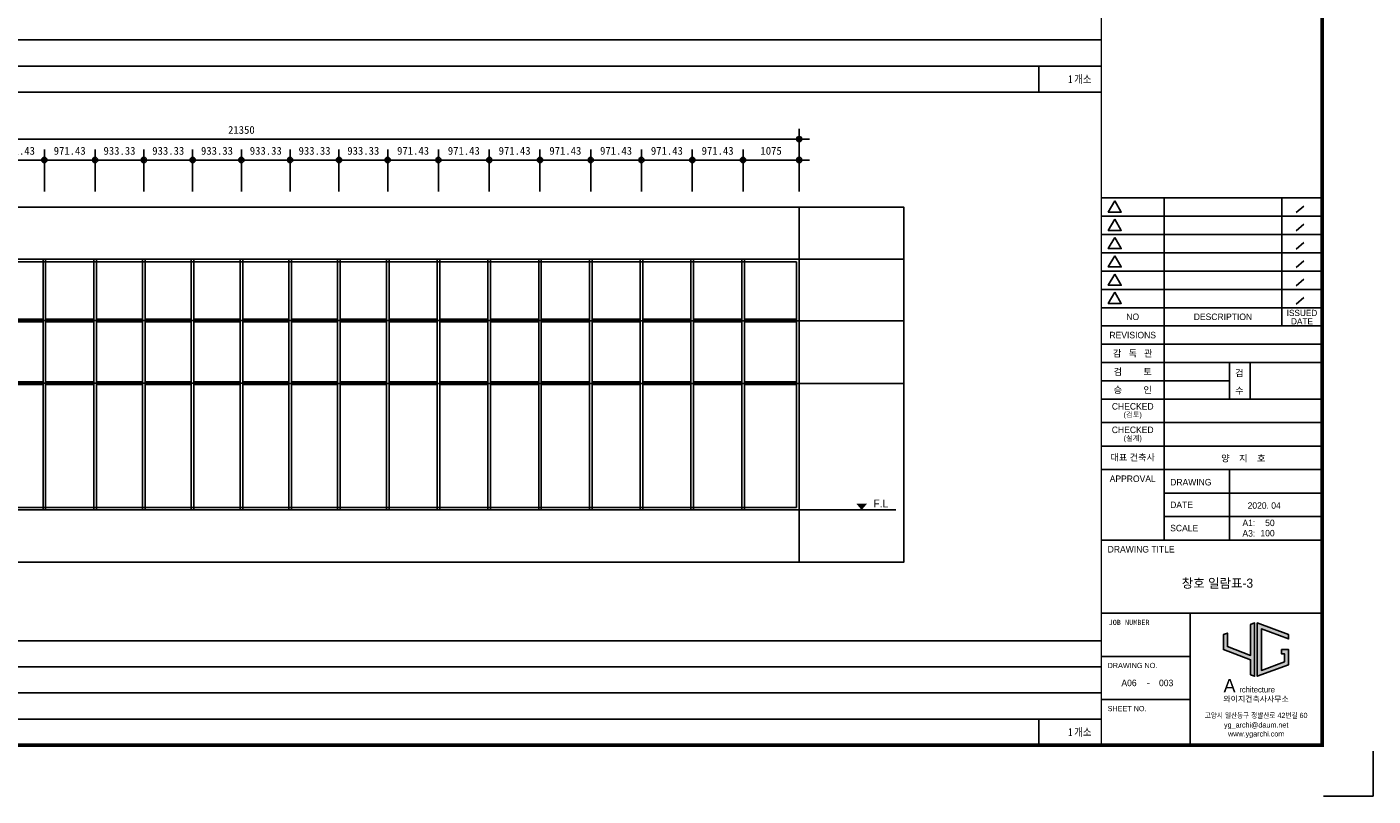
# Model space of a CAD drawing. Header units: millimetres. Extents: x 3445018 to 4174071, y -6064565 to -5122887.
# Tile 47 of 192: x 3769858 to 3795621, y -5615915 to -5601190. Entities that reach past the tile are written whole.
import ezdxf
from ezdxf.enums import TextEntityAlignment as Align

# ---------------------------------------------------------------- set-up
doc = ezdxf.new("R2010")
doc.units = ezdxf.units.MM
doc.header["$MEASUREMENT"] = 0
doc.linetypes.add('CEN', pattern=[66, 60, -2, 2, -2])
doc.layers.get('0').update_dxf_attribs({"linetype": 'CONTINUOUS'})
doc.layers.get('DEFPOINTS').update_dxf_attribs({"linetype": 'CONTINUOUS'})
for name, color, linetype in [('0-TEX(타이틀)', 2, 'CONTINUOUS'), ('3', 3, 'CONTINUOUS'), ('A_GE_CEN', 1, 'CEN'), ('A_GE_FORM', 7, 'CONTINUOUS'), ('A_GE_SYM', 7, 'CONTINUOUS'), ('A_GE_TEXT', 3, 'CONTINUOUS'), ('AA-XXXX-TEXT', 3, 'CONTINUOUS'), ('DIM', 7, 'CONTINUOUS'), ('TABLE', 7, 'CONTINUOUS'), ('WIN1', 4, 'CONTINUOUS')]:
    doc.layers.add(name, color=color, linetype=linetype)
doc.styles.add('HY울릉도 L', font='txt')
doc.styles.add('SDP-S', font='txt')
doc.styles.add('굴림', font='txt')
doc.styles.add('나눔고딕', font='txt')
doc.styles.add('돋움', font='txt')
doc.styles.add('스타일1', font='HYWULM.TTF')
doc.dimstyles.new('SMDI-3', dxfattribs={"dimtxt": 3, "dimasz": 1, "dimexe": 2, "dimexo": 3, "dimgap": 1, "dimtad": 1, "dimdsep": 46, "dimtxsty": 'HY울릉도 L', "dimblk": 'Z_DOT', "dimcen": 2.5, "dimdle": 1.5, "dimclrd": 1, "dimclre": 1, "dimclrt": 2, "dimadec": 0, "dimazin": 0, "dimtfac": 1, "dimtix": 1, "dimtmove": 2, "dimatfit": 3, "dimldrblk": 'Z_DOT', "dimfxl": 2, "dimtvp": 1, "dimtolj": 1, "dimtzin": 0, "dimarcsym": 0})

# ---------------------------------------------------------------- blocks, each defined once
blk = doc.blocks.new('werwwerw')
at = {"true_color": 0xf50000}
h = blk.add_hatch(color=1, dxfattribs=at)
h.dxf.hatch_style = 1
h.paths.add_polyline_path([(1770.34, 1804.71), (1770.34, 1809.72), (1768.84, 1809.16), (1768.84, 1803.61), (1778.84, 1799.9), (1778.84, 1794.35), (1780.34, 1793.79), (1780.34, 1813.42), (1778.84, 1812.87), (1778.84, 1801.5)])
h.paths.add_polyline_path([(1782.84, 1811.27), (1792.84, 1807.56), (1792.84, 1809.16), (1781.34, 1813.42), (1781.34, 1793.79), (1792.84, 1798.05), (1792.84, 1803.61), (1790.24, 1803.61), (1790.24, 1802.11), (1791.34, 1802.11), (1791.34, 1799.09), (1782.84, 1795.95)])
at = {"color": 1, "true_color": 0xf50000}
for points in [[(1770.34, 1809.72), (1768.84, 1809.16), (1768.84, 1803.61), (1778.84, 1799.9), (1778.84, 1794.35), (1780.34, 1793.79), (1780.34, 1813.42), (1778.84, 1812.87), (1778.84, 1801.5), (1770.34, 1804.71), (1770.34, 1809.72), (1768.84, 1809.16)], [(1790.24, 1803.61), (1792.84, 1803.61), (1792.84, 1798.05), (1781.34, 1793.79), (1781.34, 1813.42), (1792.84, 1809.16), (1792.84, 1807.56), (1782.84, 1811.27), (1782.84, 1795.95), (1791.34, 1799.09), (1791.34, 1802.11), (1790.24, 1802.11), (1790.24, 1802.11), (1790.24, 1803.61)]]:
    blk.add_lwpolyline(points, dxfattribs=at)
at = {"color": 1, "true_color": 0xf50000, "insert": (1768.9, 1792.85), "char_height": 5, "attachment_point": 1}
blk.add_mtext_dynamic_manual_height_columns('{\\fBroadway|b0|i0|c0|p82;A}', width=3.0726, gutter_width=12.5, heights=[0], dxfattribs=at)
at = {"insert": (1774.73, 1789.95), "char_height": 2.1, "attachment_point": 1}
blk.add_mtext_dynamic_manual_height_columns('{\\fBroadway|b0|i0|c0|p82;rchitecture}', width=17.5999, gutter_width=12.5, heights=[0], dxfattribs=at)
blk = doc.blocks.new('sheet _서영')
at = {"layer": 'A_GE_FORM', "color": 161}
for p, q in [((-361952.99, -1058829.43), (-361868.89, -1058829.43)), ((-361928.99, -1058960.43), (-361928.99, -1058829.43)), ((-361883.91, -1058878.43), (-361883.91, -1058829.43)), ((-361875.5, -1058832.51), (-361878.46, -1058835.03)), ((-361952.99, -1058836.43), (-361868.89, -1058836.43)), ((-361875.5, -1058839.51), (-361878.46, -1058842.03)), ((-361952.99, -1058843.43), (-361868.89, -1058843.43)), ((-361952.99, -1058850.43), (-361868.89, -1058850.43)), ((-361875.5, -1058846.51), (-361878.46, -1058849.03)), ((-361875.5, -1058853.51), (-361878.46, -1058856.03)), ((-361952.99, -1058857.43), (-361868.89, -1058857.43)), ((-361875.5, -1058860.51), (-361878.46, -1058863.03)), ((-361952.99, -1058864.43), (-361868.89, -1058864.43)), ((-361952.99, -1058871.43), (-361868.89, -1058871.43)), ((-361875.5, -1058867.51), (-361878.46, -1058870.03)), ((-361952.99, -1058878.43), (-361868.49, -1058878.43)), ((-361952.99, -1058885.43), (-361868.49, -1058885.43)), ((-361952.99, -1058892.43), (-361868.49, -1058892.43)), ((-361903.99, -1058906.43), (-361903.99, -1058892.43)), ((-361895.99, -1058906.43), (-361895.99, -1058892.43)), ((-361952.99, -1058899.43), (-361903.99, -1058899.43)), ((-361952.99, -1058906.43), (-361868.49, -1058906.43)), ((-361952.99, -1058915.43), (-361868.49, -1058915.43)), ((-361952.99, -1058924.43), (-361868.49, -1058924.43)), ((-361952.99, -1058933.43), (-361868.49, -1058933.43)), ((-361903.99, -1058960.43), (-361903.99, -1058933.43)), ((-361928.99, -1058942.43), (-361868.49, -1058942.43)), ((-361928.99, -1058951.43), (-361868.49, -1058951.43)), ((-361952.99, -1058960.43), (-361868.49, -1058960.43)), ((-361952.99, -1058988.43), (-361868.49, -1058988.43)), ((-361918.99, -1059038.93), (-361918.99, -1058988.43)), ((-361952.99, -1059004.93), (-361918.99, -1059004.93)), ((-361952.99, -1059021.43), (-361918.99, -1059021.43))]:
    blk.add_line(p, q, dxfattribs=at)
at = {"layer": 'A_GE_FORM'}
for p, q in [((-361848.99, -1059041.18), (-361848.99, -1059058.43)), ((-361848.99, -1059058.43), (-361867.99, -1059058.43))]:
    blk.add_line(p, q, dxfattribs=at)
at = {"layer": 'A_GE_FORM', "const_width": 1.5}
blk.add_lwpolyline([(-361868.49, -1059038.93), (-362670.49, -1059038.93), (-362670.49, -1058483.93), (-361868.49, -1058483.93)], close=True, dxfattribs=at)
at = {"layer": 'A_GE_FORM', "const_width": 0.6}
blk.add_lwpolyline([(-361952.99, -1059038.93), (-361952.99, -1058483.93)], dxfattribs=at)
at = {"layer": 'A_GE_FORM', "color": 7}
for points in [[(-361947.88, -1058830.55), (-361950.34, -1058834.82), (-361945.41, -1058834.82)], [(-361947.88, -1058837.55), (-361950.34, -1058841.82), (-361945.41, -1058841.82)], [(-361947.88, -1058844.55), (-361950.34, -1058848.82), (-361945.41, -1058848.82)], [(-361947.88, -1058851.55), (-361950.34, -1058855.82), (-361945.41, -1058855.82)], [(-361947.88, -1058858.55), (-361950.34, -1058862.82), (-361945.41, -1058862.82)], [(-361947.88, -1058865.55), (-361950.34, -1058869.82), (-361945.41, -1058869.82)]]:
    blk.add_lwpolyline(points, close=True, dxfattribs=at)
at = {"xscale": 1.04, "yscale": 1.04, "zscale": 1.04}
blk.add_blockref('werwwerw', (-363745.9, -1060878.12), dxfattribs=at)
at = {"insert": (-361906.28, -1059020.17), "char_height": 2.16, "attachment_point": 1, "line_spacing_factor": 0.9, "style": '스타일1'}
blk.add_mtext_dynamic_manual_height_columns('{\\f이사만루체 Medium|b0|i0|c129|p2;와이지건축사사무소}', width=30.417, gutter_width=10, heights=[0], dxfattribs=at)
at = {"layer": 'A_GE_TEXT'}
for s, height, style, p in [('NO', 2.5, '돋움', (-361940.99, -1058874.93)), ('DESCRIPTION', 2.5, '돋움', (-361906.45, -1058874.93)), ('ISSUED', 2.4, '돋움', (-361876.2, -1058873.45)), ('DATE', 2.4, '돋움', (-361876.2, -1058876.65)), ('REVISIONS', 2.5, '돋움', (-361940.99, -1058881.93)), ('감   독   관', 2.5, '돋움', (-361940.99, -1058888.93)), ('검         토', 2.5, '돋움', (-361940.99, -1058895.93)), ('승         인', 2.5, '돋움', (-361940.99, -1058902.93)), ('CHECKED', 2.5, '돋움', (-361940.99, -1058909.21)), ('(검토)', 2, '돋움', (-361940.99, -1058912.39)), ('CHECKED', 2.5, '돋움', (-361940.99, -1058918.21)), ('(설계)', 2, '돋움', (-361940.99, -1058921.39)), ('대표 건축사', 2.5, '돋움', (-361940.99, -1058928.78)), ('APPROVAL', 2.5, '돋움', (-361940.99, -1058936.93)), ('-', 2.5, '나눔고딕', (-361934.99, -1059014.93))]:
    blk.add_text(s, height=height, dxfattribs=dict(at, style=style)).set_placement(p, align=Align.MIDDLE_CENTER)
at = {"layer": 'A_GE_TEXT', "style": '돋움'}
for s, p in [('검', (-361901.77, -1058897.75)), ('수', (-361901.77, -1058904.47))]:
    blk.add_text(s, height=2.5, dxfattribs=at).set_placement(p)
at = {"layer": 'A_GE_TEXT'}
for s, height, style, p in [('DRAWING', 2.5, '돋움', (-361926.65, -1058938.25)), ('DATE', 2.5, '돋움', (-361926.65, -1058946.92)), ('A1:', 2.5, '돋움', (-361898.99, -1058953.83)), ('SCALE', 2.5, '돋움', (-361926.65, -1058955.83)), ('A3:', 2.5, '돋움', (-361898.99, -1058957.83)), ('DRAWING TITLE', 2.5, '돋움', (-361950.58, -1058963.93)), ('JOB NUMBER', 2, '나눔고딕', (-361950.2, -1058991.93)), ('DRAWING NO.', 2, '돋움', (-361950.59, -1059008.43)), ('SHEET NO.', 2, '돋움', (-361950.59, -1059024.93))]:
    blk.add_text(s, height=height, dxfattribs=dict(at, style=style)).set_placement(p, align=Align.MIDDLE_LEFT)
at = {"layer": 'A_GE_TEXT', "style": '돋움', "width": 0.9}
for s, p in [('고양시 일산동구 정발산로 42번길 60', (-361893.74, -1059027.54)), ('yg_archi@daum.net', (-361893.74, -1059031.18)), ('www.ygarchi.com', (-361893.74, -1059034.62))]:
    blk.add_text(s, height=2, dxfattribs=at).set_placement(p, align=Align.MIDDLE_CENTER)
blk = doc.blocks.new('Z_DOT')
at = {"layer": 'DIM', "color": 1, "ltscale": 3}
for p, q in [((-2, 0), (2, 0)), ((0, -2), (0, 2))]:
    blk.add_line(p, q, dxfattribs=at)
for radius in [0.5, 0.25]:
    blk.add_circle((0, 0), radius, dxfattribs=at)
blk = doc.blocks.new('*D617')
at = {"layer": 'DEFPOINTS', "color": 0, "ltscale": 3, "transparency": 16777216}
for p in [(3763288, -5603338), (3763288, -5604638), (3784638, -5604639)]:
    blk.add_point(p, dxfattribs=at)
at = {"layer": 'DIM', "color": 1, "lineweight": -2, "ltscale": 3, "transparency": 16777216}
for p, q in [((3763288, -5604338), (3763288, -5603138)), ((3784638, -5604339), (3784638, -5603138)), ((3784538, -5603338), (3763388, -5603338))]:
    blk.add_line(p, q, dxfattribs=at)
at = {"layer": 'DIM', "color": 1, "lineweight": -2, "ltscale": 3, "transparency": 16777216, "xscale": 100, "yscale": 100, "zscale": 100, "rotation": 180}
blk.add_blockref('Z_DOT', (3763288, -5603338), dxfattribs=at)
at = {"layer": 'DIM', "color": 1, "lineweight": -2, "ltscale": 3, "transparency": 16777216, "xscale": 100, "yscale": 100, "zscale": 100}
blk.add_blockref('Z_DOT', (3784638, -5603338), dxfattribs=at)
at = {"layer": 'DIM', "color": 2, "ltscale": 3, "transparency": 16777216, "insert": (3773963, -5603163), "char_height": 150, "attachment_point": 5, "style": 'SDP-S'}
blk.add_mtext('\\A1;21350', dxfattribs=at)
blk = doc.blocks.new('*D624')
at = {"layer": 'DEFPOINTS', "color": 0, "ltscale": 3, "transparency": 16777216}
for p in [(3770192, -5603738), (3769220, -5604638), (3770192, -5604639)]:
    blk.add_point(p, dxfattribs=at)
at = {"layer": 'DIM', "color": 1, "lineweight": -2, "ltscale": 3, "transparency": 16777216}
for p, q in [((3769220, -5604338), (3769220, -5603538)), ((3770192, -5604339), (3770192, -5603538)), ((3769320, -5603738), (3770092, -5603738))]:
    blk.add_line(p, q, dxfattribs=at)
at = {"layer": 'DIM', "color": 1, "lineweight": -2, "ltscale": 3, "transparency": 16777216, "xscale": 100, "yscale": 100, "zscale": 100, "rotation": 180}
blk.add_blockref('Z_DOT', (3769220, -5603738), dxfattribs=at)
at = {"layer": 'DIM', "color": 1, "lineweight": -2, "ltscale": 3, "transparency": 16777216, "xscale": 100, "yscale": 100, "zscale": 100}
blk.add_blockref('Z_DOT', (3770192, -5603738), dxfattribs=at)
at = {"layer": 'DIM', "color": 2, "ltscale": 3, "transparency": 16777216, "insert": (3769706, -5603563), "char_height": 150, "attachment_point": 5, "style": 'SDP-S'}
blk.add_mtext('\\A1;971.43', dxfattribs=at)
blk = doc.blocks.new('*D625')
at = {"layer": 'DEFPOINTS', "color": 0, "ltscale": 3, "transparency": 16777216}
for p in [(3771163, -5603738), (3770192, -5604639), (3771163, -5604639)]:
    blk.add_point(p, dxfattribs=at)
at = {"layer": 'DIM', "color": 1, "lineweight": -2, "ltscale": 3, "transparency": 16777216}
for p, q in [((3770192, -5604339), (3770192, -5603538)), ((3771163, -5604339), (3771163, -5603538)), ((3770292, -5603738), (3771063, -5603738))]:
    blk.add_line(p, q, dxfattribs=at)
at = {"layer": 'DIM', "color": 1, "lineweight": -2, "ltscale": 3, "transparency": 16777216, "xscale": 100, "yscale": 100, "zscale": 100, "rotation": 180}
blk.add_blockref('Z_DOT', (3770192, -5603738), dxfattribs=at)
at = {"layer": 'DIM', "color": 1, "lineweight": -2, "ltscale": 3, "transparency": 16777216, "xscale": 100, "yscale": 100, "zscale": 100}
blk.add_blockref('Z_DOT', (3771163, -5603738), dxfattribs=at)
at = {"layer": 'DIM', "color": 2, "ltscale": 3, "transparency": 16777216, "insert": (3770677, -5603563), "char_height": 150, "attachment_point": 5, "style": 'SDP-S'}
blk.add_mtext('\\A1;971.43', dxfattribs=at)
blk = doc.blocks.new('*D626')
at = {"layer": 'DEFPOINTS', "color": 0, "ltscale": 3, "transparency": 16777216}
for p in [(3772096, -5603738), (3771163, -5604639), (3772096, -5604639)]:
    blk.add_point(p, dxfattribs=at)
at = {"layer": 'DIM', "color": 1, "lineweight": -2, "ltscale": 3, "transparency": 16777216}
for p, q in [((3771163, -5604339), (3771163, -5603538)), ((3772096, -5604339), (3772096, -5603538)), ((3771263, -5603738), (3771996, -5603738))]:
    blk.add_line(p, q, dxfattribs=at)
at = {"layer": 'DIM', "color": 1, "lineweight": -2, "ltscale": 3, "transparency": 16777216, "xscale": 100, "yscale": 100, "zscale": 100, "rotation": 180}
blk.add_blockref('Z_DOT', (3771163, -5603738), dxfattribs=at)
at = {"layer": 'DIM', "color": 1, "lineweight": -2, "ltscale": 3, "transparency": 16777216, "xscale": 100, "yscale": 100, "zscale": 100}
blk.add_blockref('Z_DOT', (3772096, -5603738), dxfattribs=at)
at = {"layer": 'DIM', "color": 2, "ltscale": 3, "transparency": 16777216, "insert": (3771630, -5603563), "char_height": 150, "attachment_point": 5, "style": 'SDP-S'}
blk.add_mtext('\\A1;933.33', dxfattribs=at)
blk = doc.blocks.new('*D627')
at = {"layer": 'DEFPOINTS', "color": 0, "ltscale": 3, "transparency": 16777216}
for p in [(3773030, -5603738), (3772096, -5604639), (3773030, -5604639)]:
    blk.add_point(p, dxfattribs=at)
at = {"layer": 'DIM', "color": 1, "lineweight": -2, "ltscale": 3, "transparency": 16777216}
for p, q in [((3772096, -5604339), (3772096, -5603538)), ((3773030, -5604339), (3773030, -5603538)), ((3772196, -5603738), (3772930, -5603738))]:
    blk.add_line(p, q, dxfattribs=at)
at = {"layer": 'DIM', "color": 1, "lineweight": -2, "ltscale": 3, "transparency": 16777216, "xscale": 100, "yscale": 100, "zscale": 100, "rotation": 180}
blk.add_blockref('Z_DOT', (3772096, -5603738), dxfattribs=at)
at = {"layer": 'DIM', "color": 1, "lineweight": -2, "ltscale": 3, "transparency": 16777216, "xscale": 100, "yscale": 100, "zscale": 100}
blk.add_blockref('Z_DOT', (3773030, -5603738), dxfattribs=at)
at = {"layer": 'DIM', "color": 2, "ltscale": 3, "transparency": 16777216, "insert": (3772563, -5603563), "char_height": 150, "attachment_point": 5, "style": 'SDP-S'}
blk.add_mtext('\\A1;933.33', dxfattribs=at)
blk = doc.blocks.new('*D628')
at = {"layer": 'DEFPOINTS', "color": 0, "ltscale": 3, "transparency": 16777216}
for p in [(3773963, -5603738), (3773030, -5604639), (3773963, -5604639)]:
    blk.add_point(p, dxfattribs=at)
at = {"layer": 'DIM', "color": 1, "lineweight": -2, "ltscale": 3, "transparency": 16777216}
for p, q in [((3773030, -5604339), (3773030, -5603538)), ((3773963, -5604339), (3773963, -5603538)), ((3773130, -5603738), (3773863, -5603738))]:
    blk.add_line(p, q, dxfattribs=at)
at = {"layer": 'DIM', "color": 1, "lineweight": -2, "ltscale": 3, "transparency": 16777216, "xscale": 100, "yscale": 100, "zscale": 100, "rotation": 180}
blk.add_blockref('Z_DOT', (3773030, -5603738), dxfattribs=at)
at = {"layer": 'DIM', "color": 1, "lineweight": -2, "ltscale": 3, "transparency": 16777216, "xscale": 100, "yscale": 100, "zscale": 100}
blk.add_blockref('Z_DOT', (3773963, -5603738), dxfattribs=at)
at = {"layer": 'DIM', "color": 2, "ltscale": 3, "transparency": 16777216, "insert": (3773496, -5603563), "char_height": 150, "attachment_point": 5, "style": 'SDP-S'}
blk.add_mtext('\\A1;933.33', dxfattribs=at)
blk = doc.blocks.new('*D629')
at = {"layer": 'DEFPOINTS', "color": 0, "ltscale": 3, "transparency": 16777216}
for p in [(3774896, -5603738), (3773963, -5604639), (3774896, -5604638)]:
    blk.add_point(p, dxfattribs=at)
at = {"layer": 'DIM', "color": 1, "lineweight": -2, "ltscale": 3, "transparency": 16777216}
for p, q in [((3773963, -5604339), (3773963, -5603538)), ((3774896, -5604338), (3774896, -5603538)), ((3774063, -5603738), (3774796, -5603738))]:
    blk.add_line(p, q, dxfattribs=at)
at = {"layer": 'DIM', "color": 1, "lineweight": -2, "ltscale": 3, "transparency": 16777216, "xscale": 100, "yscale": 100, "zscale": 100, "rotation": 180}
blk.add_blockref('Z_DOT', (3773963, -5603738), dxfattribs=at)
at = {"layer": 'DIM', "color": 1, "lineweight": -2, "ltscale": 3, "transparency": 16777216, "xscale": 100, "yscale": 100, "zscale": 100}
blk.add_blockref('Z_DOT', (3774896, -5603738), dxfattribs=at)
at = {"layer": 'DIM', "color": 2, "ltscale": 3, "transparency": 16777216, "insert": (3774430, -5603563), "char_height": 150, "attachment_point": 5, "style": 'SDP-S'}
blk.add_mtext('\\A1;933.33', dxfattribs=at)
blk = doc.blocks.new('*D630')
at = {"layer": 'DEFPOINTS', "color": 0, "ltscale": 3, "transparency": 16777216}
for p in [(3775830, -5603738), (3774896, -5604638), (3775830, -5604639)]:
    blk.add_point(p, dxfattribs=at)
at = {"layer": 'DIM', "color": 1, "lineweight": -2, "ltscale": 3, "transparency": 16777216}
for p, q in [((3774896, -5604338), (3774896, -5603538)), ((3775830, -5604339), (3775830, -5603538)), ((3774996, -5603738), (3775730, -5603738))]:
    blk.add_line(p, q, dxfattribs=at)
at = {"layer": 'DIM', "color": 1, "lineweight": -2, "ltscale": 3, "transparency": 16777216, "xscale": 100, "yscale": 100, "zscale": 100, "rotation": 180}
blk.add_blockref('Z_DOT', (3774896, -5603738), dxfattribs=at)
at = {"layer": 'DIM', "color": 1, "lineweight": -2, "ltscale": 3, "transparency": 16777216, "xscale": 100, "yscale": 100, "zscale": 100}
blk.add_blockref('Z_DOT', (3775830, -5603738), dxfattribs=at)
at = {"layer": 'DIM', "color": 2, "ltscale": 3, "transparency": 16777216, "insert": (3775363, -5603563), "char_height": 150, "attachment_point": 5, "style": 'SDP-S'}
blk.add_mtext('\\A1;933.33', dxfattribs=at)
blk = doc.blocks.new('*D631')
at = {"layer": 'DEFPOINTS', "color": 0, "ltscale": 3, "transparency": 16777216}
for p in [(3776763, -5603738), (3775830, -5604639), (3776763, -5604638)]:
    blk.add_point(p, dxfattribs=at)
at = {"layer": 'DIM', "color": 1, "lineweight": -2, "ltscale": 3, "transparency": 16777216}
for p, q in [((3775830, -5604339), (3775830, -5603538)), ((3776763, -5604338), (3776763, -5603538)), ((3775930, -5603738), (3776663, -5603738))]:
    blk.add_line(p, q, dxfattribs=at)
at = {"layer": 'DIM', "color": 1, "lineweight": -2, "ltscale": 3, "transparency": 16777216, "xscale": 100, "yscale": 100, "zscale": 100, "rotation": 180}
blk.add_blockref('Z_DOT', (3775830, -5603738), dxfattribs=at)
at = {"layer": 'DIM', "color": 1, "lineweight": -2, "ltscale": 3, "transparency": 16777216, "xscale": 100, "yscale": 100, "zscale": 100}
blk.add_blockref('Z_DOT', (3776763, -5603738), dxfattribs=at)
at = {"layer": 'DIM', "color": 2, "ltscale": 3, "transparency": 16777216, "insert": (3776296, -5603563), "char_height": 150, "attachment_point": 5, "style": 'SDP-S'}
blk.add_mtext('\\A1;933.33', dxfattribs=at)
blk = doc.blocks.new('*D632')
at = {"layer": 'DEFPOINTS', "color": 0, "ltscale": 3, "transparency": 16777216}
for p in [(3777734, -5603738), (3776763, -5604638), (3777734, -5604638)]:
    blk.add_point(p, dxfattribs=at)
at = {"layer": 'DIM', "color": 1, "lineweight": -2, "ltscale": 3, "transparency": 16777216}
for p, q in [((3776763, -5604338), (3776763, -5603538)), ((3777734, -5604338), (3777734, -5603538)), ((3776863, -5603738), (3777634, -5603738))]:
    blk.add_line(p, q, dxfattribs=at)
at = {"layer": 'DIM', "color": 1, "lineweight": -2, "ltscale": 3, "transparency": 16777216, "xscale": 100, "yscale": 100, "zscale": 100, "rotation": 180}
blk.add_blockref('Z_DOT', (3776763, -5603738), dxfattribs=at)
at = {"layer": 'DIM', "color": 1, "lineweight": -2, "ltscale": 3, "transparency": 16777216, "xscale": 100, "yscale": 100, "zscale": 100}
blk.add_blockref('Z_DOT', (3777734, -5603738), dxfattribs=at)
at = {"layer": 'DIM', "color": 2, "ltscale": 3, "transparency": 16777216, "insert": (3777249, -5603563), "char_height": 150, "attachment_point": 5, "style": 'SDP-S'}
blk.add_mtext('\\A1;971.43', dxfattribs=at)
blk = doc.blocks.new('*D633')
at = {"layer": 'DEFPOINTS', "color": 0, "ltscale": 3, "transparency": 16777216}
for p in [(3778706, -5603738), (3777734, -5604638), (3778706, -5604638)]:
    blk.add_point(p, dxfattribs=at)
at = {"layer": 'DIM', "color": 1, "lineweight": -2, "ltscale": 3, "transparency": 16777216}
for p, q in [((3777734, -5604338), (3777734, -5603538)), ((3778706, -5604338), (3778706, -5603538)), ((3777834, -5603738), (3778606, -5603738))]:
    blk.add_line(p, q, dxfattribs=at)
at = {"layer": 'DIM', "color": 1, "lineweight": -2, "ltscale": 3, "transparency": 16777216, "xscale": 100, "yscale": 100, "zscale": 100, "rotation": 180}
blk.add_blockref('Z_DOT', (3777734, -5603738), dxfattribs=at)
at = {"layer": 'DIM', "color": 1, "lineweight": -2, "ltscale": 3, "transparency": 16777216, "xscale": 100, "yscale": 100, "zscale": 100}
blk.add_blockref('Z_DOT', (3778706, -5603738), dxfattribs=at)
at = {"layer": 'DIM', "color": 2, "ltscale": 3, "transparency": 16777216, "insert": (3778220, -5603563), "char_height": 150, "attachment_point": 5, "style": 'SDP-S'}
blk.add_mtext('\\A1;971.43', dxfattribs=at)
blk = doc.blocks.new('*D634')
at = {"layer": 'DEFPOINTS', "color": 0, "ltscale": 3, "transparency": 16777216}
for p in [(3779677, -5603738), (3778706, -5604638), (3779677, -5604638)]:
    blk.add_point(p, dxfattribs=at)
at = {"layer": 'DIM', "color": 1, "lineweight": -2, "ltscale": 3, "transparency": 16777216}
for p, q in [((3778706, -5604338), (3778706, -5603538)), ((3779677, -5604338), (3779677, -5603538)), ((3778806, -5603738), (3779577, -5603738))]:
    blk.add_line(p, q, dxfattribs=at)
at = {"layer": 'DIM', "color": 1, "lineweight": -2, "ltscale": 3, "transparency": 16777216, "xscale": 100, "yscale": 100, "zscale": 100, "rotation": 180}
blk.add_blockref('Z_DOT', (3778706, -5603738), dxfattribs=at)
at = {"layer": 'DIM', "color": 1, "lineweight": -2, "ltscale": 3, "transparency": 16777216, "xscale": 100, "yscale": 100, "zscale": 100}
blk.add_blockref('Z_DOT', (3779677, -5603738), dxfattribs=at)
at = {"layer": 'DIM', "color": 2, "ltscale": 3, "transparency": 16777216, "insert": (3779192, -5603563), "char_height": 150, "attachment_point": 5, "style": 'SDP-S'}
blk.add_mtext('\\A1;971.43', dxfattribs=at)
blk = doc.blocks.new('*D635')
at = {"layer": 'DEFPOINTS', "color": 0, "ltscale": 3, "transparency": 16777216}
for p in [(3780649, -5603738), (3779677, -5604638), (3780649, -5604638)]:
    blk.add_point(p, dxfattribs=at)
at = {"layer": 'DIM', "color": 1, "lineweight": -2, "ltscale": 3, "transparency": 16777216}
for p, q in [((3779677, -5604338), (3779677, -5603538)), ((3780649, -5604338), (3780649, -5603538)), ((3779777, -5603738), (3780549, -5603738))]:
    blk.add_line(p, q, dxfattribs=at)
at = {"layer": 'DIM', "color": 1, "lineweight": -2, "ltscale": 3, "transparency": 16777216, "xscale": 100, "yscale": 100, "zscale": 100, "rotation": 180}
blk.add_blockref('Z_DOT', (3779677, -5603738), dxfattribs=at)
at = {"layer": 'DIM', "color": 1, "lineweight": -2, "ltscale": 3, "transparency": 16777216, "xscale": 100, "yscale": 100, "zscale": 100}
blk.add_blockref('Z_DOT', (3780649, -5603738), dxfattribs=at)
at = {"layer": 'DIM', "color": 2, "ltscale": 3, "transparency": 16777216, "insert": (3780163, -5603563), "char_height": 150, "attachment_point": 5, "style": 'SDP-S'}
blk.add_mtext('\\A1;971.43', dxfattribs=at)
blk = doc.blocks.new('*D636')
at = {"layer": 'DEFPOINTS', "color": 0, "ltscale": 3, "transparency": 16777216}
for p in [(3781620, -5603738), (3780649, -5604638), (3781620, -5604638)]:
    blk.add_point(p, dxfattribs=at)
at = {"layer": 'DIM', "color": 1, "lineweight": -2, "ltscale": 3, "transparency": 16777216}
for p, q in [((3780649, -5604338), (3780649, -5603538)), ((3781620, -5604338), (3781620, -5603538)), ((3780749, -5603738), (3781520, -5603738))]:
    blk.add_line(p, q, dxfattribs=at)
at = {"layer": 'DIM', "color": 1, "lineweight": -2, "ltscale": 3, "transparency": 16777216, "xscale": 100, "yscale": 100, "zscale": 100, "rotation": 180}
blk.add_blockref('Z_DOT', (3780649, -5603738), dxfattribs=at)
at = {"layer": 'DIM', "color": 1, "lineweight": -2, "ltscale": 3, "transparency": 16777216, "xscale": 100, "yscale": 100, "zscale": 100}
blk.add_blockref('Z_DOT', (3781620, -5603738), dxfattribs=at)
at = {"layer": 'DIM', "color": 2, "ltscale": 3, "transparency": 16777216, "insert": (3781134, -5603563), "char_height": 150, "attachment_point": 5, "style": 'SDP-S'}
blk.add_mtext('\\A1;971.43', dxfattribs=at)
blk = doc.blocks.new('*D637')
at = {"layer": 'DEFPOINTS', "color": 0, "ltscale": 3, "transparency": 16777216}
for p in [(3782592, -5603738), (3781620, -5604638), (3782592, -5604638)]:
    blk.add_point(p, dxfattribs=at)
at = {"layer": 'DIM', "color": 1, "lineweight": -2, "ltscale": 3, "transparency": 16777216}
for p, q in [((3781620, -5604338), (3781620, -5603538)), ((3782592, -5604338), (3782592, -5603538)), ((3781720, -5603738), (3782492, -5603738))]:
    blk.add_line(p, q, dxfattribs=at)
at = {"layer": 'DIM', "color": 1, "lineweight": -2, "ltscale": 3, "transparency": 16777216, "xscale": 100, "yscale": 100, "zscale": 100, "rotation": 180}
blk.add_blockref('Z_DOT', (3781620, -5603738), dxfattribs=at)
at = {"layer": 'DIM', "color": 1, "lineweight": -2, "ltscale": 3, "transparency": 16777216, "xscale": 100, "yscale": 100, "zscale": 100}
blk.add_blockref('Z_DOT', (3782592, -5603738), dxfattribs=at)
at = {"layer": 'DIM', "color": 2, "ltscale": 3, "transparency": 16777216, "insert": (3782106, -5603563), "char_height": 150, "attachment_point": 5, "style": 'SDP-S'}
blk.add_mtext('\\A1;971.43', dxfattribs=at)
blk = doc.blocks.new('*D638')
at = {"layer": 'DEFPOINTS', "color": 0, "ltscale": 3, "transparency": 16777216}
for p in [(3783563, -5603738), (3782592, -5604638), (3783563, -5604638)]:
    blk.add_point(p, dxfattribs=at)
at = {"layer": 'DIM', "color": 1, "lineweight": -2, "ltscale": 3, "transparency": 16777216}
for p, q in [((3782592, -5604338), (3782592, -5603538)), ((3783563, -5604338), (3783563, -5603538)), ((3782692, -5603738), (3783463, -5603738))]:
    blk.add_line(p, q, dxfattribs=at)
at = {"layer": 'DIM', "color": 1, "lineweight": -2, "ltscale": 3, "transparency": 16777216, "xscale": 100, "yscale": 100, "zscale": 100, "rotation": 180}
blk.add_blockref('Z_DOT', (3782592, -5603738), dxfattribs=at)
at = {"layer": 'DIM', "color": 1, "lineweight": -2, "ltscale": 3, "transparency": 16777216, "xscale": 100, "yscale": 100, "zscale": 100}
blk.add_blockref('Z_DOT', (3783563, -5603738), dxfattribs=at)
at = {"layer": 'DIM', "color": 2, "ltscale": 3, "transparency": 16777216, "insert": (3783077, -5603563), "char_height": 150, "attachment_point": 5, "style": 'SDP-S'}
blk.add_mtext('\\A1;971.43', dxfattribs=at)
blk = doc.blocks.new('*D639')
at = {"layer": 'DEFPOINTS', "color": 0, "ltscale": 3, "transparency": 16777216}
for p in [(3784638, -5603738), (3783563, -5604638), (3784638, -5604639)]:
    blk.add_point(p, dxfattribs=at)
at = {"layer": 'DIM', "color": 1, "lineweight": -2, "ltscale": 3, "transparency": 16777216}
for p, q in [((3783563, -5604338), (3783563, -5603538)), ((3784638, -5604339), (3784638, -5603538)), ((3783663, -5603738), (3784538, -5603738))]:
    blk.add_line(p, q, dxfattribs=at)
at = {"layer": 'DIM', "color": 1, "lineweight": -2, "ltscale": 3, "transparency": 16777216, "xscale": 100, "yscale": 100, "zscale": 100, "rotation": 180}
blk.add_blockref('Z_DOT', (3783563, -5603738), dxfattribs=at)
at = {"layer": 'DIM', "color": 1, "lineweight": -2, "ltscale": 3, "transparency": 16777216, "xscale": 100, "yscale": 100, "zscale": 100}
blk.add_blockref('Z_DOT', (3784638, -5603738), dxfattribs=at)
at = {"layer": 'DIM', "color": 2, "ltscale": 3, "transparency": 16777216, "insert": (3784101, -5603563), "char_height": 150, "attachment_point": 5, "style": 'SDP-S'}
blk.add_mtext('\\A1;1075', dxfattribs=at)
blk = doc.blocks.new('AW4')
at = {"layer": 'WIN1', "ltscale": 200}
for p, q in [((-3964, 4750), (17386, 4750)), ((-3964, 4750), (-3964, -50)), ((-3914, 4700), (-3914, -50)), ((17336, 4700), (-3914, 4700)), ((-2914, 4750), (-2914, -50)), ((-2864, 4750), (-2864, -50)), ((-1943, 4750), (-1943, -50)), ((-1893, 4750), (-1893, -50)), ((-971, 4750), (-971, -50)), ((-921, 4750), (-921, -50)), ((0, 4750), (0, -50)), ((50, 4750), (50, -50)), ((971, 4750), (971, -50)), ((1021, 4750), (1021, -50)), ((1943, 4750), (1943, -50)), ((1993, 4750), (1993, -50)), ((2914, 4750), (2914, -50)), ((2964, 4750), (2964, -50)), ((3886, 4750), (3886, -50)), ((3936, 4750), (3936, -50)), ((4819, 4750), (4819, -50)), ((4869, 4750), (4869, -50)), ((5752, 4750), (5752, -50)), ((5802, 4750), (5802, -50)), ((6686, 4750), (6686, -50)), ((6736, 4750), (6736, -50)), ((7619, 4750), (7619, -50)), ((7669, 4750), (7669, -50)), ((8552, 4750), (8552, -50)), ((8602, 4750), (8602, -50)), ((9486, 4750), (9486, -50)), ((9536, 4750), (9536, -50)), ((10457, 4750), (10457, -50)), ((10507, 4750), (10507, -50)), ((11429, 4750), (11429, -50)), ((11479, 4750), (11479, -50)), ((12400, 4750), (12400, -50)), ((12450, 4750), (12450, -50)), ((13371, 4750), (13371, -50)), ((13421, 4750), (13421, -50)), ((14343, 4750), (14343, -50)), ((14393, 4750), (14393, -50)), ((15314, 4750), (15314, -50)), ((15364, 4750), (15364, -50)), ((16286, 4750), (16286, -50)), ((16336, 4750), (16336, -50)), ((17336, 4700), (17336, 0)), ((17386, 4750), (17386, -50)), ((-3914, 3600), (-2914, 3600)), ((-3914, 3550), (-2914, 3550)), ((-1943, 3600), (-2864, 3600)), ((-1943, 3550), (-2864, 3550)), ((-971, 3600), (-1893, 3600)), ((-971, 3550), (-1893, 3550)), ((0, 3600), (-921, 3600)), ((0, 3550), (-921, 3550)), ((971, 3600), (50, 3600)), ((971, 3550), (50, 3550)), ((1943, 3600), (1021, 3600)), ((1943, 3550), (1060, 3550)), ((2914, 3600), (1993, 3600)), ((2914, 3550), (1993, 3550)), ((3886, 3600), (2964, 3600)), ((3886, 3550), (2964, 3550)), ((4819, 3600), (3936, 3600)), ((4819, 3550), (3936, 3550)), ((5752, 3600), (4869, 3600)), ((5752, 3550), (4869, 3550)), ((6686, 3600), (5802, 3600)), ((6686, 3550), (5802, 3550)), ((7619, 3600), (6736, 3600)), ((7619, 3550), (6736, 3550)), ((8552, 3600), (7669, 3600)), ((8552, 3550), (7669, 3550)), ((9486, 3600), (8602, 3600)), ((9486, 3550), (8602, 3550)), ((10457, 3600), (9536, 3600)), ((10457, 3550), (9536, 3550)), ((11429, 3600), (10507, 3600)), ((11429, 3550), (10507, 3550)), ((12400, 3600), (11479, 3600)), ((12400, 3550), (11479, 3550)), ((13371, 3600), (12450, 3600)), ((13371, 3550), (12450, 3550)), ((14343, 3600), (13421, 3600)), ((14343, 3550), (13421, 3550)), ((15314, 3600), (14393, 3600)), ((15314, 3550), (14393, 3550)), ((16286, 3600), (15364, 3600)), ((16286, 3550), (15364, 3550)), ((17336, 3600), (16336, 3600)), ((17336, 3550), (16336, 3550)), ((-3914, 2400), (-2914, 2400)), ((-3914, 2350), (-2914, 2350)), ((-1943, 2400), (-2864, 2400)), ((-1943, 2350), (-2864, 2350)), ((-971, 2400), (-1893, 2400)), ((-971, 2350), (-1893, 2350)), ((0, 2400), (-921, 2400)), ((0, 2350), (-921, 2350)), ((971, 2400), (50, 2400)), ((971, 2350), (50, 2350)), ((1943, 2400), (1021, 2400)), ((1943, 2350), (1021, 2350)), ((2914, 2400), (1993, 2400)), ((2914, 2350), (1993, 2350)), ((3886, 2400), (2964, 2400)), ((3886, 2350), (2964, 2350)), ((4819, 2400), (3936, 2400)), ((4819, 2350), (3936, 2350)), ((5752, 2400), (4869, 2400)), ((5752, 2350), (4869, 2350)), ((6686, 2400), (5802, 2400)), ((6686, 2350), (5802, 2350)), ((7619, 2400), (6736, 2400)), ((7619, 2350), (6736, 2350)), ((8552, 2400), (7669, 2400)), ((8552, 2350), (7669, 2350)), ((9486, 2400), (8602, 2400)), ((9486, 2350), (8602, 2350)), ((10457, 2400), (9536, 2400)), ((10457, 2350), (9536, 2350)), ((11429, 2400), (10507, 2400)), ((11429, 2350), (10507, 2350)), ((12400, 2400), (11479, 2400)), ((12400, 2350), (11479, 2350)), ((13371, 2400), (12450, 2400)), ((13371, 2350), (12450, 2350)), ((14343, 2400), (13421, 2400)), ((14343, 2350), (13421, 2350)), ((15314, 2400), (14393, 2400)), ((15314, 2350), (14393, 2350)), ((16286, 2400), (15364, 2400)), ((16286, 2350), (15364, 2350)), ((17336, 2400), (16336, 2400)), ((17336, 2350), (16336, 2350)), ((-3914, 0), (17336, 0)), ((-3964, -50), (17386, -50))]:
    blk.add_line(p, q, dxfattribs=at)

msp = doc.modelspace()

# ---------------------------------------------------------------- hatches: boundary and pattern name
at = {"layer": 'A_GE_SYM'}
msp.add_hatch(color=256, dxfattribs=at).paths.add_polyline_path([(3785833.987, -5610438.636), (3785733.987, -5610318.636), (3785933.987, -5610318.636)])

# ---------------------------------------------------------------- linework, layer by layer
at = {"layer": 'A_GE_CEN', "ltscale": 200}
for p, q in [((3784638.067, -5611438.766), (3784638.067, -5604638.734)), ((3761288.067, -5610437.642), (3786638.067, -5610437.642))]:
    msp.add_line(p, q, dxfattribs=at)
at = {"layer": 'A_GE_CEN'}
for p, q in [((3761288.067, -5605637.61), (3786638.067, -5605638.83)), ((3761288.067, -5606812.61), (3786638.067, -5606813.83)), ((3761288.067, -5608012.61), (3786638.067, -5608013.83))]:
    msp.add_line(p, q, dxfattribs=at)
at = {"layer": 'DEFPOINTS', "color": 146, "ltscale": 200, "true_color": 0x105689}
msp.add_lwpolyline([(3761288.067, -5604638.734), (3786638.067, -5604638.734), (3786638.067, -5611438.766), (3761288.067, -5611438.766)], close=True, dxfattribs=at)
at = {"layer": 'TABLE', "color": 8}
for p, q in [((3754546.4, -5601439.949), (3790421.4, -5601439.949)), ((3754546.4, -5601939.949), (3790421.4, -5601939.949)), ((3789221.4, -5601939.949), (3789221.4, -5602439.949)), ((3754546.4, -5612939.949), (3790421.4, -5612939.949)), ((3757546.4, -5613439.949), (3790421.4, -5613439.949)), ((3754546.4, -5613939.949), (3790421.4, -5613939.949)), ((3754546.4, -5614439.949), (3790421.4, -5614439.949)), ((3789221.4, -5614439.949), (3789221.4, -5614939.949))]:
    msp.add_line(p, q, dxfattribs=at)
at = {"layer": 'TABLE', "color": 2, "ltscale": 0.25}
msp.add_lwpolyline([(3754546.4, -5602439.949), (3790421.4, -5602439.949)], dxfattribs=at)

# ---------------------------------------------------------------- block references
at = {"layer": '3', "xscale": 50, "yscale": 50, "zscale": 50}
msp.add_blockref('sheet _서영', (21888070.9, 47337006.801), dxfattribs=at)
at = {"layer": 'A_GE_CEN'}
msp.add_blockref('AW4', (3767252.353, -5610387.642), dxfattribs=at)

# ---------------------------------------------------------------- texts
at = {"layer": '0-TEX(타이틀)', "style": '굴림'}
for s, height, p in [('양    지    호', 125, (3793561.119, -5609448.95)), ('2020. 04', 124.3333, (3793854.133, -5610352.533)), ('50', 124.3333, (3793737.133, -5610684.141)), ('100', 124.3333, (3793737.133, -5610881.24)), ('A06', 125, (3791096.042, -5613748.435)), ('003', 125, (3791797.802, -5613748.435))]:
    msp.add_text(s, height=height, dxfattribs=at).set_placement(p, align=Align.MIDDLE_RIGHT)
msp.add_text('창호 일람표-3', height=175, dxfattribs=at).set_placement((3792642.895, -5611838.693), align=Align.MIDDLE_CENTER)
at = {"layer": 'A_GE_TEXT', "style": '돋움'}
msp.add_text('F.L', height=150, dxfattribs=at).set_placement((3786058.579, -5610388.636))
at = {"layer": 'AA-XXXX-TEXT', "width": 0.85}
for s, p in [('1', (3789870.252, -5602189.949)), ('개소', (3790230.178, -5602189.949)), ('1', (3789870.252, -5614689.949)), ('개소', (3790230.178, -5614689.949))]:
    msp.add_text(s, height=150, dxfattribs=at).set_placement(p, align=Align.MIDDLE_RIGHT)

# ---------------------------------------------------------------- dimensions: what is measured, and where the dimension line sits
at = {"layer": 'DIM', "ltscale": 3}
dim = msp.add_linear_dim(base=(3763288.067, -5603337.706), p1=(3784638.067, -5604638.734), p2=(3763288.067, -5604637.706), dimstyle='SMDI-3', override={"dimscale": 100, "dimtxt": 1.5, "dimtxsty": 'SDP-S'}, dxfattribs=at)
dim.commit()
dim.dimension.update_dxf_attribs({"geometry": '*D617', "text_midpoint": (3773963.067, -5603162.604)})
for base, p1, p2, picture, middle in [((3770191.638, -5603737.727), (3769220.21, -5604637.706), (3770191.638, -5604638.734), '*D624', (3769705.924, -5603562.625)), ((3771163.067, -5603737.727), (3770191.638, -5604638.734), (3771163.067, -5604638.734), '*D625', (3770677.353, -5603562.625)), ((3772096.4, -5603737.727), (3771163.067, -5604638.734), (3772096.4, -5604638.734), '*D626', (3771629.734, -5603562.625)), ((3773029.734, -5603737.727), (3772096.4, -5604638.734), (3773029.734, -5604638.734), '*D627', (3772563.067, -5603562.625)), ((3773963.067, -5603737.727), (3773029.734, -5604638.734), (3773963.067, -5604638.734), '*D628', (3773496.4, -5603562.625)), ((3774896.4, -5603737.727), (3773963.067, -5604638.734), (3774896.4, -5604637.706), '*D629', (3774429.734, -5603562.625)), ((3775829.733, -5603737.727), (3774896.4, -5604637.706), (3775829.733, -5604638.734), '*D630', (3775363.067, -5603562.625)), ((3776763.067, -5603737.727), (3775829.734, -5604638.734), (3776763.067, -5604637.706), '*D631', (3776296.4, -5603562.625)), ((3777734.495, -5603737.727), (3776763.067, -5604637.706), (3777734.495, -5604637.706), '*D632', (3777248.781, -5603562.625)), ((3778705.924, -5603737.727), (3777734.495, -5604637.706), (3778705.924, -5604637.706), '*D633', (3778220.21, -5603562.625)), ((3779677.353, -5603737.727), (3778705.924, -5604637.706), (3779677.353, -5604637.706), '*D634', (3779191.638, -5603562.625)), ((3780648.781, -5603737.727), (3779677.353, -5604637.706), (3780648.781, -5604637.706), '*D635', (3780163.067, -5603562.625)), ((3781620.21, -5603737.727), (3780648.781, -5604637.706), (3781620.21, -5604637.706), '*D636', (3781134.495, -5603562.625)), ((3782591.638, -5603737.727), (3781620.21, -5604637.706), (3782591.638, -5604637.706), '*D637', (3782105.924, -5603562.625)), ((3783563.067, -5603737.727), (3782591.638, -5604637.706), (3783563.067, -5604637.706), '*D638', (3783077.353, -5603562.625)), ((3784638.067, -5603737.727), (3783563.067, -5604637.706), (3784638.067, -5604638.734), '*D639', (3784100.567, -5603562.625))]:
    dim = msp.add_linear_dim(base=base, p1=p1, p2=p2, angle=180, dimstyle='SMDI-3', override={"dimscale": 100, "dimtxt": 1.5, "dimtxsty": 'SDP-S'}, dxfattribs=at)
    dim.commit()
    dim.dimension.update_dxf_attribs({"geometry": picture, "text_midpoint": middle})

doc.saveas('drawing.dxf')
